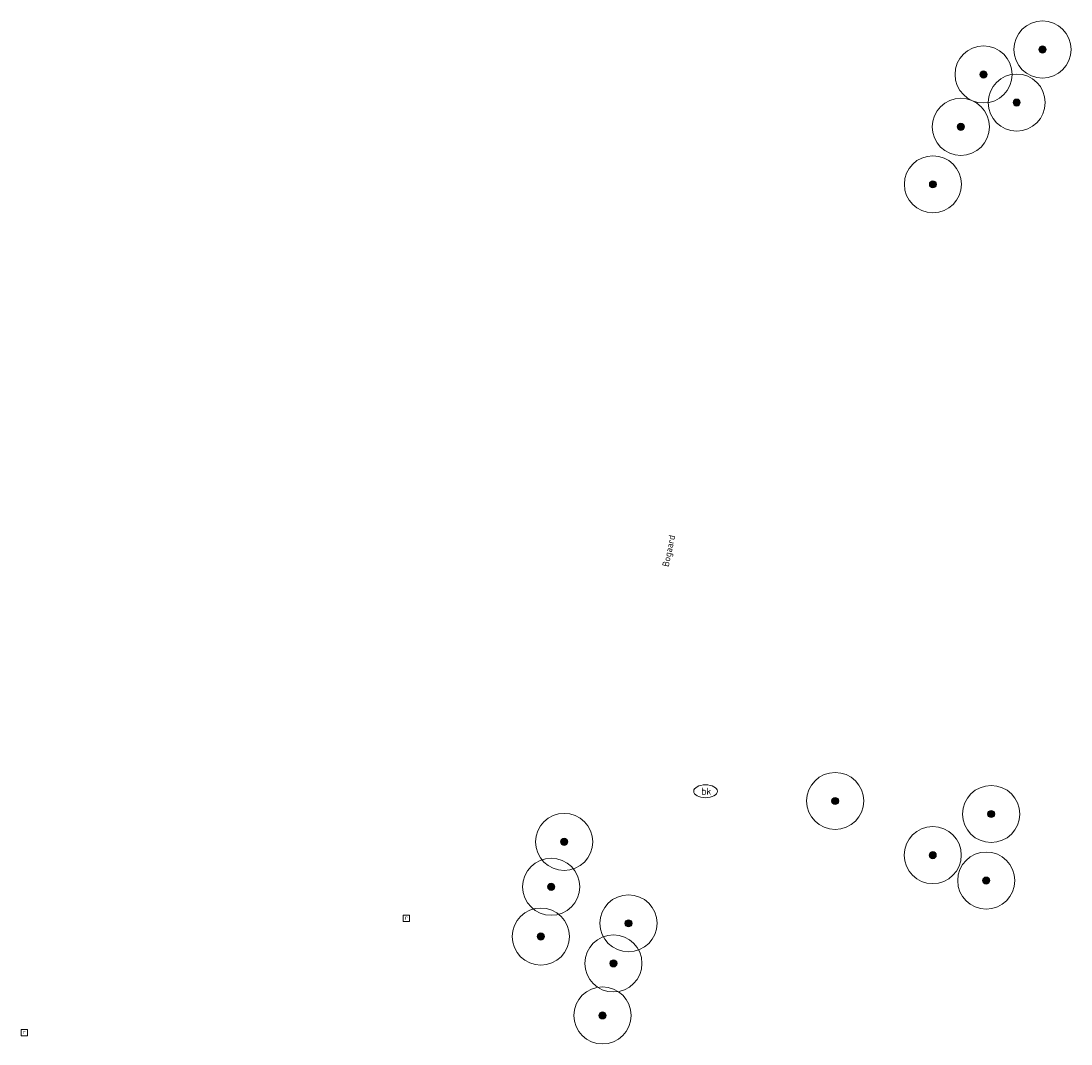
# Model space of a CAD drawing. Header units: metres. Extents: x 157686 to 160831, y 403691 to 406312.
# Tile 6 of 29: x 158756 to 158867, y 404455 to 404563. Entities that reach past the tile are written whole.
import ezdxf
from ezdxf.enums import TextEntityAlignment as Align

# ---------------------------------------------------------------- set-up
doc = ezdxf.new("R2010")
doc.units = ezdxf.units.M
for name, color, linetype, lineweight in [('B-WE-GR-BOOM-S', 90, 'Continuous', 25), ('B-WE-KL-WATER_BRABANT WATER-S', 170, 'Continuous', 18), ('B-WE-OG-TOPOGRAFIE-T35', 7, 'Continuous', 35), ('B-WE-RI-GWA_RIOOLPUT-S-200', 30, 'Continuous', 18)]:
    doc.layers.add(name, color=color, linetype=linetype, lineweight=lineweight)
doc.styles.add('NLCS-ISO', font='NLCS-ISO.TTF')
doc.styles.add('NLCS-ISO-M200-T35', font='NLCS-ISO.TTF', dxfattribs={"height": 0.7})

# ---------------------------------------------------------------- blocks, each defined once
blk = doc.blocks.new('SGR-BOOM_GBKN-SO')
at = {"linetype": 'ByBlock', "lineweight": 18}
h = blk.add_hatch(color=0, dxfattribs=at)
h.dxf.hatch_style = 1
edge = h.paths.add_edge_path()
edge.add_arc((0, 0), 0.25, 0, 360)
at = {"color": 0, "linetype": 'ByBlock', "lineweight": 18}
for radius in [2, 0.25]:
    blk.add_circle((0, 0), radius, dxfattribs=at)
at = {"color": 0, "linetype": 'ByBlock', "lineweight": 18, "style": 'NLCS-ISO'}
blk.add_attdef('SOORT', (2.5, 0), '', height=1.5, dxfattribs=at)
blk = doc.blocks.new('SRI-PUT_INSPECTIEPUT_RIOOLPUT-SO')
at = {"color": 0, "linetype": 'ByBlock', "lineweight": 18}
blk.add_lwpolyline([(-1.12, -1.12), (1.12, -1.12), (1.12, 1.12), (-1.12, 1.12)], close=True, dxfattribs=at)
at = {"color": 0, "linetype": 'ByBlock', "lineweight": 18, "style": 'NLCS-ISO'}
blk.add_text('r', height=1.5, dxfattribs=at).set_placement((0, 0.28), align=Align.MIDDLE_CENTER)
blk = doc.blocks.new('SKL-WATER_BRANDKRAAN_BRANDPUT-SO')
at = {"color": 0, "linetype": 'ByBlock', "lineweight": 18}
blk.add_ellipse((0, 0), major_axis=(2.5, 0), ratio=0.54, dxfattribs=at)
at = {"color": 0, "linetype": 'ByBlock', "lineweight": 18, "style": 'NLCS-ISO'}
blk.add_text('bk', height=1.5, dxfattribs=at).set_placement((0.16, 0), align=Align.MIDDLE_CENTER)

msp = doc.modelspace()

# ---------------------------------------------------------------- block references
at = {"layer": 'B-WE-GR-BOOM-S', "xscale": 1.5, "yscale": 1.5, "zscale": 1.5}
for p in [(158863.57, 404559.88), (158857.38, 404557.26), (158860.86, 404554.3), (158854.99, 404551.75), (158852.06, 404545.71), (158841.79, 404480.9), (158858.18, 404479.53), (158813.31, 404476.6), (158852.04, 404475.21), (158857.66, 404472.53), (158811.95, 404471.88), (158820.07, 404468.04), (158810.86, 404466.65), (158818.49, 404463.83), (158817.34, 404458.36)]:
    msp.add_blockref('SGR-BOOM_GBKN-SO', p, dxfattribs=at)
at = {"layer": 'B-WE-KL-WATER_BRABANT WATER-S', "xscale": 0.5, "yscale": 0.5, "zscale": 0.5}
msp.add_blockref('SKL-WATER_BRANDKRAAN_BRANDPUT-SO', (158828.17, 404481.92), dxfattribs=at)
at = {"layer": 'B-WE-RI-GWA_RIOOLPUT-S-200', "xscale": 0.3, "yscale": 0.3, "zscale": 0.3}
for p in [(158796.73, 404468.56), (158756.58, 404456.55)]:
    msp.add_blockref('SRI-PUT_INSPECTIEPUT_RIOOLPUT-SO', p, dxfattribs=at)

# ---------------------------------------------------------------- texts
at = {"layer": 'B-WE-OG-TOPOGRAFIE-T35', "style": 'NLCS-ISO-M200-T35'}
msp.add_text('Bogaard', height=0.7, rotation=78, dxfattribs=at).set_placement((158824.4, 404507.17), align=Align.MIDDLE)

doc.saveas('drawing.dxf')
